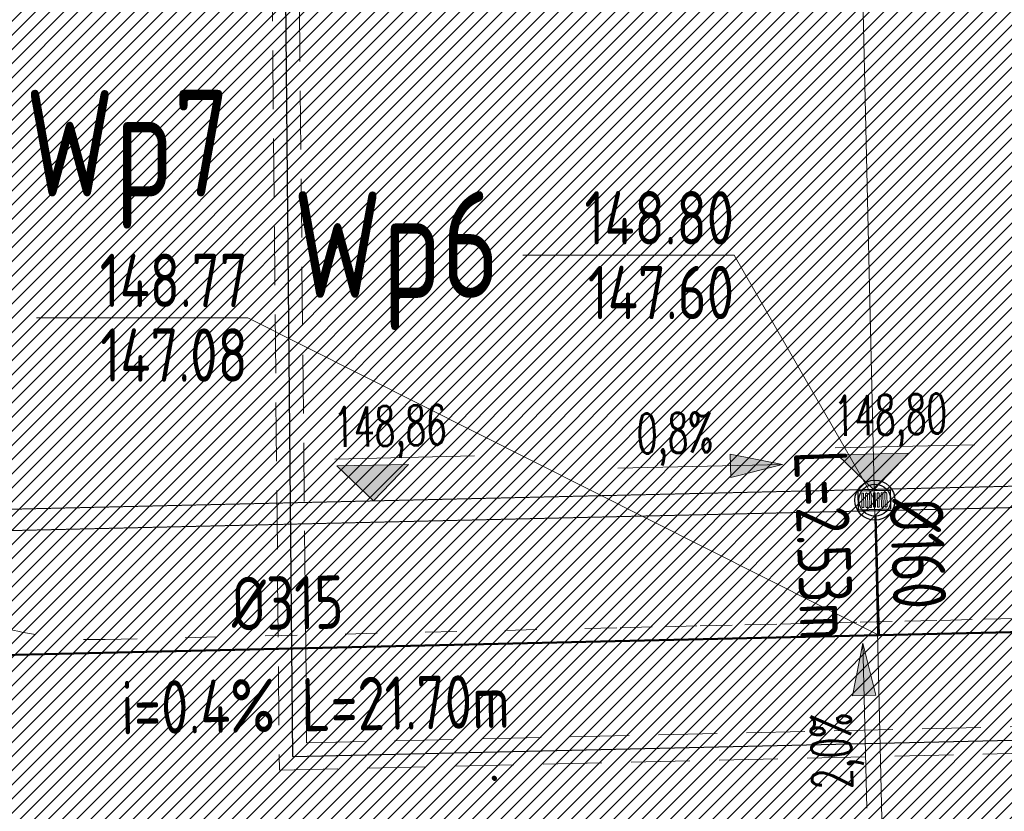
# Model space of a CAD drawing. Header units: metres. Extents: x 6438197 to 12957343, y 5629874 to 11322802.
# Tile 101 of 115: x 6447170 to 6449017, y 5643338 to 5644822. Entities that reach past the tile are written whole.
import ezdxf
from ezdxf.enums import TextEntityAlignment as Align
from ezdxf.lldxf.tags import DXFTag

# ---------------------------------------------------------------- set-up
doc = ezdxf.new("R2010")
doc.units = ezdxf.units.M
doc.header["$MEASUREMENT"] = 0
doc.header["$PDMODE"] = 3
for name, pattern in [('ACAD_ISO03W100', [30, 12, -18]), ('DASHED', [75, 50, -25]), ('WRP', [3, 2, -1])]:
    doc.linetypes.add(name, pattern=pattern)
for name, color, linetype, lineweight in [('_A_DROGA PPOZ', 10, 'ACAD_ISO03W100', 0), ('_D_krawężnik 0-10', 240, 'Continuous', 15), ('_D_RZEDNE', 10, 'Continuous', 9), ('_D_SPADKI', 10, 'Continuous', 9), ('GSPWPN', 7, 'Continuous', 15), ('IE-WLZ', 10, 'Continuous', 30), ('Liczby', 84, 'Continuous', 20), ('Linie_odn', 84, 'Continuous', 20), ('Odcinki_1', 72, 'Continuous', 50), ('Opis_PZ_1', 84, 'Continuous', 20), ('Teksty', 84, 'Continuous', 25), ('WYMIAROWANIE', 6, 'Continuous', 9), ('WYMIARY', 84, 'Continuous', 20), ('WYPELNIENIA', 204, 'Continuous', 5)]:
    doc.layers.add(name, color=color, linetype=linetype, lineweight=lineweight)
for name, color, linetype in [('_D_wpusty', 200, 'Continuous'), ('_D_wpusty_korekta', 200, 'Continuous'), ('Wezly_1', 72, 'Continuous')]:
    doc.layers.add(name, color=color, linetype=linetype)
doc.styles.add('Arial', font='arial.ttf')
doc.styles.add('sandesk_txt_ICP', font='isocpeur.ttf', dxfattribs={"width": 0.75})
doc.styles.add('simplex', font='simplex.shx', dxfattribs={"width": 0.6})
tags = doc.linetypes.add('DASH', pattern=[0.35, 0.25, -0.1]).pattern_tags.tags
tags[6:7] = [DXFTag(74, 4), DXFTag(75, 0), DXFTag(340, '0'), DXFTag(46, 1.0), DXFTag(50, 0.0), DXFTag(44, 0.0), DXFTag(45, 0.0)]
tags[4:5] = [DXFTag(74, 4), DXFTag(75, 0), DXFTag(340, '0'), DXFTag(46, 1.0), DXFTag(50, 0.0), DXFTag(44, 0.0), DXFTag(45, 0.0)]
doc.dimstyles.new('proart_1_500', dxfattribs={"dimtxt": 90, "dimasz": 50, "dimexe": 30, "dimexo": 10, "dimgap": 8, "dimtad": 1, "dimrnd": 1, "dimzin": 9, "dimtxsty": 'Arial', "dimblk": 'ARCHTICK', "dimcen": 0, "dimclrd": 1, "dimclre": 1, "dimclrt": 3, "dimazin": 0, "dimtfac": 1, "dimtmove": 0, "dimatfit": 3, "dimfxl": 0, "dimarcsym": 0})

# ---------------------------------------------------------------- blocks, each defined once
blk = doc.blocks.new('KOLO')
blk.add_hatch(color=0).paths.add_polyline_path([(0, -0.5), (-0.12941, -0.482963), (-0.25, -0.433013), (-0.353553, -0.353553), (-0.433013, -0.25), (-0.482963, -0.12941), (-0.5, 0), (-0.482963, 0.12941), (-0.433013, 0.25), (-0.353553, 0.353553), (-0.25, 0.433013), (-0.12941, 0.482963), (0, 0.5), (0.12941, 0.482963), (0.25, 0.433013), (0.353553, 0.353553), (0.433013, 0.25), (0.482963, 0.12941), (0.5, 0), (0.482963, -0.12941), (0.433013, -0.25), (0.353553, -0.353553), (0.25, -0.433013), (0.12941, -0.482963)])
blk = doc.blocks.new('WPUST')
at = {"layer": '_D_wpusty'}
for p, q in [((-0.25, 0), (-0.25, 0.3)), ((-0.25, 0.3), (0.25, 0.3)), ((0.25, 0.3), (0.25, 0)), ((0.25, 0), (-0.25, 0))]:
    blk.add_line(p, q, dxfattribs=at)
at = {"layer": '_D_wpusty', "lineweight": 20, "ltscale": 55}
for p, q in [((-0.196, 0.05), (-0.196, 0.25)), ((-0.168, 0.05), (-0.168, 0.25)), ((-0.136, 0.05), (-0.136, 0.25)), ((-0.107, 0.05), (-0.107, 0.25)), ((-0.075, 0.05), (-0.075, 0.25)), ((-0.046, 0.05), (-0.046, 0.25)), ((-0.014, 0.05), (-0.014, 0.25)), ((0.014, 0.05), (0.014, 0.25)), ((0.046, 0.05), (0.046, 0.25)), ((0.075, 0.05), (0.075, 0.25)), ((0.107, 0.05), (0.107, 0.25)), ((0.136, 0.05), (0.136, 0.25)), ((0.168, 0.05), (0.168, 0.25)), ((0.196, 0.05), (0.196, 0.25))]:
    blk.add_line(p, q, dxfattribs=at)
at = {"layer": '_D_wpusty', "lineweight": 20, "ltscale": 55, "extrusion": (5.98937e-21, 3.94532e-19, -1)}
for centre, major_axis, start_param, end_param in [((-0.182, 0.25), (-0.0101, 0.0101), 5.497787, 8.63938), ((-0.121, 0.25), (-0.0101, 0.0101), 5.497787, 8.63938), ((-0.061, 0.25), (-0.0101, 0.0101), 5.497787, 8.63938), ((0, 0.25), (-0.0101, 0.0101), 5.497787, 8.63938), ((0.061, 0.25), (-0.0101, 0.0101), 5.497787, 8.63938), ((0.121, 0.25), (0.0101, 0.0101), 3.926991, 7.068583), ((0.182, 0.25), (-0.0101, 0.0101), 5.497787, 8.63938), ((-0.182, 0.05), (-0.0101, 0.0101), 2.356194, 5.497787), ((-0.121, 0.05), (0.0101, 0.0101), 0.785398, 3.926991), ((-0.061, 0.05), (0.0101, 0.0101), 0.785398, 3.926991), ((0, 0.05), (-0.0101, 0.0101), 2.356194, 5.497787), ((0.061, 0.05), (0.0101, 0.0101), 0.785398, 3.926991), ((0.121, 0.05), (-0.0101, 0.0101), 2.356194, 5.497787), ((0.182, 0.05), (-0.0101, 0.0101), 2.356194, 5.497787)]:
    blk.add_ellipse(centre, major_axis=major_axis, ratio=1, start_param=start_param, end_param=end_param, dxfattribs=at)
blk = doc.blocks.new('_rzedne')
at = {"layer": '_D_RZEDNE'}
blk.add_hatch(color=256, dxfattribs=at).paths.add_polyline_path([(-0.447, 0.447), (0, 0), (0.447, 0.447)])
for p, q in [((-0.471, 0.533), (1.274, 0.533)), ((-0.447, 0.447), (0, 0)), ((-0.447, 0.447), (0.447, 0.447)), ((0.447, 0.447), (0, 0))]:
    blk.add_line(p, q, dxfattribs=at)
at = {"layer": '_D_RZEDNE', "style": 'simplex', "width": 0.6}
for tag, p in [('136,70', (-0.479, 1.301)), ('136,60', (-0.479, 0.683))]:
    blk.add_attdef(tag, p, '', height=0.5, dxfattribs=at)
blk = doc.blocks.new('_D_SPADEK')
at = {"layer": '_D_SPADKI'}
h = blk.add_hatch(color=256, dxfattribs=at)
h.paths.add_polyline_path([(1.3, -37.8), (3.6, -103), (15.9, -37.3)])
h.paths.add_polyline_path([(1.3, -37.8), (-13.2, -38.3), (3.6, -103)])
for p, q in [((3.6, -103), (-3.6, 103)), ((-13.2, -38.3), (15.9, -37.3)), ((3.6, -103), (-13.2, -38.3)), ((3.6, -103), (15.9, -37.3))]:
    blk.add_line(p, q, dxfattribs=at)
at = {"layer": '_D_SPADKI', "style": 'simplex', "width": 0.6}
blk.add_attdef('3%', (-18.3, -10.1), '', height=50, rotation=92, dxfattribs=at)
blk = doc.blocks.new('_ArchTick')
at = {"color": 0, "linetype": 'ByBlock', "const_width": 0.15}
blk.add_lwpolyline([(-0.5, -0.5), (0.5, 0.5)], dxfattribs=at)
blk = doc.blocks.new('*D30')
at = {"layer": 'Defpoints', "color": 0}
for p in [(6453309.2, 5643277.6), (6447847.5, 5643255.1), (6447849.9, 5643151.6)]:
    blk.add_point(p, dxfattribs=at)
at = {"layer": 'WYMIAROWANIE', "color": 1, "lineweight": -2}
for p, q in [((6453309, 5643287.6), (6453306.2, 5643411.1)), ((6453306.9, 5643381.1), (6447847.5, 5643255.1)), ((6447849.6, 5643161.6), (6447846.8, 5643285.1))]:
    blk.add_line(p, q, dxfattribs=at)
at = {"layer": 'WYMIAROWANIE', "color": 1, "lineweight": -2, "xscale": 50, "yscale": 50, "zscale": 50}
for p, rotation in [((6453306.9, 5643381.1), 1.321887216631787), ((6447847.5, 5643255.1), 181.3218872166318)]:
    blk.add_blockref('_ArchTick', p, dxfattribs=dict(at, rotation=rotation))
at = {"layer": 'WYMIAROWANIE', "color": 3, "insert": (6450575.9, 5643372.1), "char_height": 90, "attachment_point": 5, "rotation": 1.3219, "style": 'Arial'}
blk.add_mtext('5460', dxfattribs=at)

msp = doc.modelspace()

# ---------------------------------------------------------------- hatches: boundary and pattern name
at = {"layer": 'WYPELNIENIA'}
h = msp.add_hatch(dxfattribs=at)
h.set_pattern_fill('ANSI31', color=16, scale=150, style=0)
h.paths.add_polyline_path([(6443321.429, 5652405.691), (6444021.039, 5652422.027), (6444603.706, 5651338.573), (6444601.871, 5651338.532), (6444874.575, 5650838.35), (6450595.263, 5650968.994), (6450606.688, 5650466.915), (6454624.969, 5650558.355), (6454602.252, 5651561.261), (6455055.81, 5651571.583), (6458600.395, 5651652.223), (6458714.917, 5646654.148), (6454720.129, 5646563.243), (6454791.12, 5643253.147), (6453897.566, 5643232.813), (6453920.942, 5642187.643), (6454814.953, 5642211.245), (6454802.424, 5642766.955), (6454850.162, 5640713.697), (6454559.364, 5640706.02), (6454525.988, 5642003.993), (6453926.22, 5641987.713), (6453958.656, 5640691.742), (6453367.942, 5640676.957), (6453310.776, 5643219.507), (6447852.213, 5643095.235), (6447880.453, 5641853.409), (6444125.919, 5641772.937), (6443716.284, 5647180.94)])
h.paths.add_polyline_path([(6446403.982, 5649741.583), (6446479.702, 5646442.104), (6453232.841, 5646597.25), (6453165.21, 5649497.454), (6449561.86, 5649419.3), (6449555.325, 5649817.086)], flags=16)

# ---------------------------------------------------------------- linework, layer by layer
at = {"layer": '_A_DROGA PPOZ', "ltscale": 5}
msp.add_line((6452555.821, 5643779.902), (6448261.312, 5643681.343), dxfattribs=at)
for points in [[(6443827.235, 5652614.173), (6445263.681, 5649574.082), (6446636.348, 5644186.961, 0.34931179), (6447330.735, 5643659.986), (6452555.821, 5643779.902)], [(6443465.575, 5652443.288), (6444840.341, 5649533.735, -0.04801466), (6444911.715, 5649335.409), (6446248.733, 5644088.194, 0.34931179), (6447339.912, 5643260.091), (6452564.998, 5643380.007)]]:
    msp.add_lwpolyline(points, format="xyb", dxfattribs=at)
at = {"layer": '_D_krawężnik 0-10', "linetype": 'DASHED', "ltscale": 0.025}
for p, q in [((6443989.611, 5643831.533), (6454774.304, 5644079.299)), ((6443990.53, 5643791.544), (6454775.222, 5644039.31))]:
    msp.add_line(p, q, dxfattribs=at)
at = {"layer": '_D_RZEDNE', "linetype": 'DASH', "lineweight": 0, "ltscale": 1000}
msp.add_line((6448713.859, 5646509.94), (6448790.837, 5643174.483), dxfattribs=at)
at = {"layer": 'IE-WLZ', "linetype": 'WRP', "lineweight": 15, "ltscale": 55}
for p, q in [((6447631.254, 5646249.235), (6447657.395, 5643415.088)), ((6447681.955, 5646173.396), (6447708.562, 5643466.264)), ((6447708.562, 5643466.264), (6451656.774, 5643556.081)), ((6447657.395, 5643415.088), (6451607.924, 5643504.957))]:
    msp.add_line(p, q, dxfattribs=at)
at = {"layer": 'IE-WLZ'}
for p, q in [((6447656.253, 5646249.466), (6447682.128, 5643440.657)), ((6447682.161, 5643440.657), (6451632.349, 5643530.519))]:
    msp.add_line(p, q, dxfattribs=at)
at = {"layer": 'Linie_odn'}
for points in [[(6448774.493, 5643921.176), (6448510.293, 5644380.636), (6448114.293, 5644380.636)], [(6448781.793, 5643667.976), (6447598.073, 5644263.326), (6447202.073, 5644263.326)]]:
    msp.add_lwpolyline(points, dxfattribs=at)
at = {"layer": 'Odcinki_1'}
for points in [[(6448775.358, 5643891.186), (6448781.602, 5643668.072)], [(6451719.508, 5643734.806), (6445953.095, 5643603.823)]]:
    msp.add_lwpolyline(points, dxfattribs=at)
at = {"layer": 'Wezly_1'}
for radius in [37.5, 30]:
    msp.add_circle((6448774.493, 5643921.176), radius, dxfattribs=at)

# ---------------------------------------------------------------- block references
at = {"layer": '_D_RZEDNE', "color": 7, "lineweight": 0}
ref = msp.add_blockref('_rzedne', (6448772.612, 5643940.879), dxfattribs=dict(at, xscale=150, yscale=150, zscale=100, rotation=1.303599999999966))
ref.add_attrib('136,60', '148,80', (6448698.396, 5644041.629), dxfattribs={"height": 75, "rotation": 1.303602, "style": 'simplex', "width": 0.6})
ref = msp.add_blockref('_rzedne', (6447834.006, 5643919.854), dxfattribs=dict(at, xscale=150, yscale=150, zscale=100, rotation=1.303599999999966))
ref.add_attrib('136,60', '148,86', (6447759.79, 5644020.603), dxfattribs={"height": 75, "rotation": 1.303602, "style": 'simplex', "width": 0.6})
at = {"layer": '_D_SPADKI'}
ref = msp.add_blockref('_D_SPADEK', (6448446.879, 5643984.483), dxfattribs=dict(at, xscale=-1.500000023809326, yscale=1.500000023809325, rotation=93.30295038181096))
ref.add_attrib('3%', '0,8%', (6448328.778, 5644008.102), dxfattribs={"height": 75, "rotation": 1.302957, "style": 'simplex', "oblique": 0, "width": 0.6})
ref = msp.add_blockref('_D_SPADEK', (6448755.636, 5643498.415), dxfattribs=dict(at, xscale=-1.500000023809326, yscale=1.500000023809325, rotation=183.302950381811))
ref.add_attrib('3%', '2,0%', (6448732.017, 5643380.314), dxfattribs={"height": 75, "rotation": 91.302957, "style": 'simplex', "oblique": 0, "width": 0.6})
at = {"layer": '_D_wpusty_korekta', "xscale": 120.0000000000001, "yscale": 120.0000000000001, "zscale": 120.0000000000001, "rotation": 1.303603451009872}
msp.add_blockref('WPUST', (6448773.908, 5643903.407), dxfattribs=at)
at = {"layer": 'GSPWPN', "color": 7, "lineweight": 15, "xscale": 8.999999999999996, "yscale": 8.999999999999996, "zscale": 8.999999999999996, "rotation": 125.9165602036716}
for p in [(6448060.175, 5643400.208), (6448060.175, 5643400.207), (6448060.176, 5643400.184), (6448060.176, 5643400.184), (6448060.197, 5643400.23), (6448060.197, 5643400.23), (6448060.197, 5643400.207), (6448060.197, 5643400.207)]:
    msp.add_blockref('KOLO', p, dxfattribs=at)
at = {"layer": 'GSPWPN', "color": 251, "lineweight": 15, "xscale": 9, "yscale": 9, "zscale": 9, "rotation": 125.916560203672}
for p in [(6448061.138, 5643399.253), (6448061.138, 5643399.253), (6448061.138, 5643399.23), (6448061.138, 5643399.23)]:
    msp.add_blockref('KOLO', p, dxfattribs=at)

# ---------------------------------------------------------------- texts
at = {"layer": 'Liczby', "style": 'sandesk_txt_ICP', "width": 0.75}
for s, rotation, p in [('L=2.53m', 272, (6448622.413, 5644013.276)), ('L=21.70m', 1, (6447699.913, 5643487.646))]:
    msp.add_text(s, height=100, rotation=rotation, dxfattribs=at).set_placement(p)
msp.add_text('i=0.4%', height=100, rotation=1, dxfattribs=at).set_placement((6447649.923, 5643486.776), align=Align.RIGHT)
at = {"layer": 'Opis_PZ_1', "style": 'sandesk_txt_ICP', "width": 0.75}
msp.add_text('Wp7', height=200, dxfattribs=at).set_placement((6447180.573, 5644490.816))
msp.add_text('Wp6', height=200, dxfattribs=at).set_placement((6448070.293, 5644300.636), align=Align.RIGHT)
at = {"layer": 'Teksty', "style": 'sandesk_txt_ICP', "width": 0.75}
for s, p in [('148.80', (6448510.293, 5644400.636)), ('148.77', (6447598.073, 5644283.326)), ('147.60', (6448510.293, 5644260.636)), ('147.08', (6447598.073, 5644143.326))]:
    msp.add_text(s, height=100, dxfattribs=at).set_placement(p, align=Align.RIGHT)
at = {"layer": 'WYMIARY', "style": 'sandesk_txt_ICP', "width": 0.75}
for s, rotation, p in [('%%C160', 272, (6448801.663, 5643923.476)), ('%%C315', 1, (6447568.593, 5643676.886))]:
    msp.add_text(s, height=100, rotation=rotation, dxfattribs=at).set_placement(p)

# ---------------------------------------------------------------- dimensions: what is measured, and where the dimension line sits
at = {"layer": 'WYMIAROWANIE', "color": 5}
dim = msp.add_aligned_dim(p1=(6453309.243, 5643277.604), p2=(6447849.87, 5643151.626), distance=-103.53, text='5460', dimstyle='proart_1_500', override={"dimblk": 'ArchTick', "dimtmove": 1}, dxfattribs=at)
dim.commit()
dim.dimension.update_dxf_attribs({"geometry": '*D30', "text_midpoint": (6450575.923, 5643372.054)})

doc.saveas('drawing.dxf')
